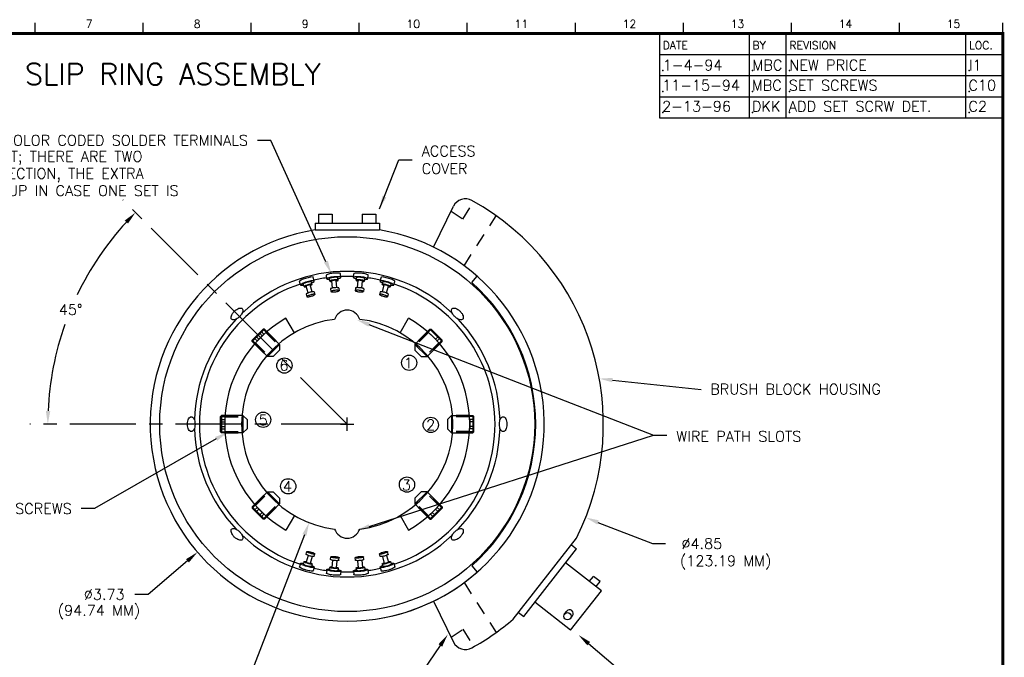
# Model space of a CAD drawing. Extents: x 0 to 15.4, y 0 to 9.4.
# Tile 3 of 3: x 6.1 to 15.4, y 3.4 to 9.4. Entities that reach past the tile are written whole.
import ezdxf
from ezdxf.enums import TextEntityAlignment as Align

# ---------------------------------------------------------------- set-up
doc = ezdxf.new("R2010")
doc.units = 0
doc.header["$LTSCALE"] = 0.5
doc.header["$MEASUREMENT"] = 0
doc.linetypes.add('CENTER', pattern=[2, 1.25, -0.25, 0.25, -0.25])
doc.linetypes.add('HIDDEN', pattern=[0.375, 0.25, -0.125])
for name, color, linetype in [('BORDER', 1, 'CONTINUOUS'), ('CENTER', 4, 'CENTER'), ('DIMENSIONS', 4, 'CONTINUOUS'), ('HIDDEN', 3, 'HIDDEN'), ('OBJECTS', 1, 'CONTINUOUS'), ('ROTOR', 1, 'CONTINUOUS'), ('TERM', 2, 'CONTINUOUS'), ('TEXT', 7, 'CONTINUOUS')]:
    doc.layers.add(name, color=color, linetype=linetype)
doc.styles.get("Standard").update_dxf_attribs({"font": 'romans.shx'})
doc.dimstyles.new('JOHNS', dxfattribs={"dimtxt": 0.1, "dimasz": 0.18, "dimexe": 0.18, "dimexo": 0.0625, "dimgap": 0.09, "dimtad": 0, "dimtih": 1, "dimtoh": 1, "dimdec": 4, "dimzin": 0, "dimdsep": 46, "dimtxsty": 'Standard', "dimcen": 0.0625, "dimclrd": 256, "dimclre": 256, "dimclrt": 256, "dimadec": 0, "dimazin": 0, "dimtp": 0.001, "dimtm": 0.001, "dimtfac": 1, "dimtdec": 4, "dimtofl": 0, "dimtmove": 0, "dimatfit": 3, "dimfxl": 1, "dimtolj": 1, "dimtzin": 0, "dimarcsym": 0})

msp = doc.modelspace()

# ---------------------------------------------------------------- linework, layer by layer
at = {"layer": 'BORDER'}
for p, q in [((6.238, 9.3), (6.238, 9.4)), ((7.261, 9.3), (7.261, 9.4)), ((8.284, 9.3), (8.284, 9.4)), ((9.307, 9.3), (9.307, 9.4)), ((10.33, 9.3), (10.33, 9.4)), ((11.353, 9.3), (11.353, 9.4)), ((12.376, 9.3), (12.376, 9.4)), ((13.399, 9.3), (13.399, 9.4)), ((14.422, 9.3), (14.422, 9.4)), ((15.4, 9.3), (15.4, 9.4)), ((12.15, 9.3), (12.15, 9.1)), ((13, 9.1), (13, 9.3)), ((13.35, 9.1), (13.35, 9.3)), ((15.05, 9.1), (15.05, 9.3)), ((12.15, 9.1), (15.4, 9.1)), ((12.15, 9.1), (12.15, 8.9)), ((13, 8.9), (13, 9.1)), ((13.35, 8.9), (13.35, 9.1)), ((15.05, 8.9), (15.05, 9.1)), ((12.15, 8.9), (15.4, 8.9)), ((12.15, 8.9), (12.15, 8.7)), ((13, 8.7), (13, 8.9)), ((13.35, 8.7), (13.35, 8.9)), ((15.05, 8.7), (15.05, 8.9)), ((12.15, 8.7), (15.4, 8.7)), ((12.15, 8.7), (12.15, 8.5)), ((13, 8.5), (13, 8.7)), ((13.35, 8.5), (13.35, 8.7)), ((15.05, 8.5), (15.05, 8.7)), ((12.15, 8.5), (15.4, 8.5))]:
    msp.add_line(p, q, dxfattribs=at)
at = {"layer": 'BORDER', "const_width": 0.028}
msp.add_lwpolyline([(0.1, 0), (0.1, 9.3), (15.4, 9.3), (15.4, 0)], close=True, dxfattribs=at)
at = {"layer": 'CENTER'}
for q in [(7.0669, 7.7248), (6.1864, 5.5989)]:
    msp.add_line((9.1927, 5.5989), q, dxfattribs=at)
at = {"layer": 'DIMENSIONS'}
for p, q in [((8.4686, 8.287), (8.3432, 8.287)), ((8.991, 7.1379), (8.4686, 8.287)), ((9.3988, 6.5427), (12.0933, 5.4933)), ((8.2931, 6.3942), (8.3975, 6.4986)), ((8.4091, 6.4986), (8.2931, 6.3826)), ((8.4091, 6.4986), (8.3975, 6.4986)), ((8.5528, 6.3548), (8.4091, 6.4986)), ((9.8327, 6.3548), (9.9764, 6.4986)), ((9.9764, 6.4986), (9.988, 6.4986)), ((9.9764, 6.4986), (10.0924, 6.3826)), ((10.0924, 6.3942), (9.988, 6.4986)), ((8.2931, 6.3826), (8.2931, 6.3942)), ((8.4369, 6.2389), (8.2931, 6.3826)), ((8.5528, 6.3548), (8.4369, 6.2389)), ((8.5528, 6.3548), (8.5528, 6.3004)), ((9.8327, 6.3548), (9.9486, 6.2389)), ((9.8327, 6.3548), (9.8327, 6.3004)), ((9.9486, 6.2389), (10.0924, 6.3826)), ((10.0924, 6.3826), (10.0924, 6.3942)), ((8.5528, 6.3004), (8.4913, 6.2389)), ((9.8327, 6.3004), (9.8942, 6.2389)), ((8.4913, 6.2389), (8.4369, 6.2389)), ((9.8942, 6.2389), (9.9486, 6.2389)), ((11.7034, 6.0165), (12.5454, 5.9261)), ((8.0024, 5.6809), (7.9942, 5.6727)), ((7.9942, 5.5251), (7.9942, 5.6727)), ((8.2057, 5.6809), (8.0024, 5.6809)), ((8.0024, 5.6809), (8.0024, 5.5169)), ((8.2057, 5.6809), (8.2057, 5.5169)), ((8.2057, 5.6809), (8.2442, 5.6424)), ((8.2442, 5.6424), (8.2442, 5.5554)), ((9.1297, 5.5989), (9.2557, 5.5989)), ((9.1297, 5.5989), (9.2557, 5.5989)), ((9.1297, 5.5989), (9.2557, 5.5989)), ((9.1297, 5.5989), (9.2557, 5.5989)), ((9.1927, 5.5359), (9.1927, 5.6619)), ((9.1927, 5.5359), (9.1927, 5.6619)), ((9.1927, 5.5359), (9.1927, 5.6619)), ((9.1927, 5.5359), (9.1927, 5.6619)), ((10.1797, 5.6809), (10.1412, 5.6424)), ((10.1412, 5.6424), (10.1412, 5.5554)), ((10.1797, 5.6809), (10.383, 5.6809)), ((10.1797, 5.6809), (10.1797, 5.5169)), ((10.383, 5.6809), (10.3912, 5.6727)), ((10.383, 5.6809), (10.383, 5.5169)), ((10.3912, 5.5251), (10.3912, 5.6727)), ((8.0024, 5.5169), (7.9942, 5.5251)), ((8.2057, 5.5169), (8.0024, 5.5169)), ((8.2442, 5.5554), (8.2057, 5.5169)), ((10.1412, 5.5554), (10.1797, 5.5169)), ((10.1797, 5.5169), (10.383, 5.5169)), ((10.383, 5.5169), (10.3912, 5.5251)), ((7.9518, 5.4597), (6.7995, 4.7994)), ((9.4014, 4.6309), (12.0933, 5.4933)), ((12.0933, 5.4933), (12.2183, 5.4933)), ((8.4369, 4.959), (8.2931, 4.8153)), ((8.4369, 4.959), (8.4913, 4.959)), ((8.4369, 4.959), (8.5528, 4.843)), ((8.4913, 4.959), (8.5528, 4.8975)), ((9.9486, 4.959), (9.8327, 4.843)), ((9.8942, 4.959), (9.8327, 4.8975)), ((9.9486, 4.959), (9.8942, 4.959)), ((9.9486, 4.959), (10.0924, 4.8153)), ((8.5528, 4.8975), (8.5528, 4.843)), ((9.8327, 4.8975), (9.8327, 4.843)), ((6.7995, 4.7994), (6.6745, 4.7994)), ((8.2931, 4.8153), (8.2931, 4.8037)), ((8.2931, 4.8153), (8.4091, 4.6993)), ((8.3975, 4.6993), (8.2931, 4.8037)), ((8.5528, 4.843), (8.4091, 4.6993)), ((9.8327, 4.843), (9.9764, 4.6993)), ((10.0924, 4.8153), (9.9764, 4.6993)), ((9.988, 4.6993), (10.0924, 4.8037)), ((10.0924, 4.8153), (10.0924, 4.8037)), ((8.4091, 4.6993), (8.3975, 4.6993)), ((9.9764, 4.6993), (9.988, 4.6993)), ((11.5671, 4.669), (12.0824, 4.4672)), ((8.7873, 4.5495), (8.2508, 3.1606)), ((12.0824, 4.4672), (12.2074, 4.4672)), ((7.6808, 4.3051), (7.3071, 3.9853)), ((7.3071, 3.9853), (7.1821, 3.9853)), ((10.0744, 3.5032), (9.5764, 2.7774)), ((11.4787, 3.5204), (12.1015, 2.9924))]:
    msp.add_line(p, q, dxfattribs=at)
for centre in [(9.7794, 6.1804), (8.5979, 6.1541), (8.3971, 5.6404), (9.9837, 5.5922), (8.6341, 5.0102), (9.7587, 5.0263)]:
    msp.add_circle(centre, 0.0723, dxfattribs=at)
at = {"layer": 'DIMENSIONS', "linetype": 'Continuous'}
for start, end in [(137.52666, 154.40102), (160.53098, 177.47334)]:
    msp.add_arc((9.1927, 5.5989), 2.8348, start, end, dxfattribs=at)
for points in [[(7.0868, 7.5275), (7.1169, 7.4987), (7.1882, 7.6034)], [(6.3815, 5.7235), (6.3399, 5.7244), (6.358, 5.5989)]]:
    msp.add_solid(points, dxfattribs=at)
at = {"layer": 'DIMENSIONS'}
for points in [[(9.0099, 7.1465), (8.972, 7.1292), (9.0427, 7.0241)], [(9.3913, 6.5233), (9.4064, 6.5621), (9.2823, 6.588)], [(11.7012, 5.9958), (11.7057, 6.0373), (11.5791, 6.0299)], [(7.9415, 5.4778), (7.9622, 5.4416), (8.0603, 5.5219)], [(8.8068, 4.542), (8.7679, 4.557), (8.8324, 4.6661)], [(11.5595, 4.6496), (11.5747, 4.6884), (11.4507, 4.7146)], [(9.4077, 4.6111), (9.395, 4.6508), (9.2823, 4.5928)], [(7.6943, 4.2893), (7.6672, 4.3209), (7.7758, 4.3864)], [(10.0571, 3.5149), (10.0916, 3.4915), (10.1447, 3.6066)], [(11.4653, 3.5046), (11.4922, 3.5363), (11.3834, 3.6013)]]:
    msp.add_solid(points, dxfattribs=at)
at = {"layer": 'HIDDEN'}
for p, q in [((10.2863, 7.542), (10.3917, 7.7068)), ((10.1762, 7.6153), (10.2863, 7.542)), ((10.3002, 7.0995), (10.6023, 7.5722)), ((8.4048, 6.4507), (8.341, 6.3869)), ((8.3612, 6.4624), (8.3888, 6.4347)), ((8.3772, 6.4783), (8.4048, 6.4507)), ((8.3975, 6.4986), (8.547, 6.349)), ((8.422, 6.4659), (8.5354, 6.3525)), ((8.4325, 6.4751), (8.546, 6.3617)), ((9.988, 6.4986), (9.8385, 6.349)), ((9.953, 6.4751), (9.8395, 6.3617)), ((9.9635, 6.4659), (9.8501, 6.3525)), ((9.9807, 6.4507), (10.0445, 6.3869)), ((8.2931, 6.3942), (8.4426, 6.2447)), ((8.3134, 6.4145), (8.341, 6.3869)), ((8.3166, 6.3592), (8.43, 6.2457)), ((8.3258, 6.3697), (8.4392, 6.2563)), ((8.3293, 6.4305), (8.357, 6.4028)), ((10.0924, 6.3942), (9.9428, 6.2447)), ((10.0597, 6.3697), (9.9463, 6.2563)), ((10.0689, 6.3592), (9.9555, 6.2457)), ((10.0562, 6.4305), (10.0285, 6.4028)), ((10.0721, 6.4145), (10.0445, 6.3869)), ((7.9942, 5.6727), (8.2057, 5.6727)), ((7.9942, 5.6441), (8.0333, 5.6441)), ((7.9942, 5.6215), (8.0333, 5.6215)), ((8.0333, 5.6441), (8.0333, 5.5538)), ((8.0347, 5.6669), (8.1951, 5.6669)), ((8.0357, 5.6809), (8.1961, 5.6809)), ((10.3912, 5.6727), (10.1797, 5.6727)), ((10.3498, 5.6809), (10.1894, 5.6809)), ((10.3508, 5.6669), (10.1904, 5.6669)), ((10.3912, 5.6441), (10.3522, 5.6441)), ((10.3522, 5.6441), (10.3522, 5.5538)), ((10.3912, 5.6215), (10.3522, 5.6215)), ((7.9942, 5.5764), (8.0333, 5.5764)), ((7.9942, 5.5538), (8.0333, 5.5538)), ((7.9942, 5.5251), (8.2057, 5.5251)), ((8.0347, 5.5309), (8.1951, 5.5309)), ((8.0357, 5.5169), (8.1961, 5.5169)), ((10.3912, 5.5251), (10.1797, 5.5251)), ((10.3498, 5.5169), (10.1894, 5.5169)), ((10.3508, 5.5309), (10.1904, 5.5309)), ((10.3912, 5.5764), (10.3522, 5.5764)), ((10.3912, 5.5538), (10.3522, 5.5538)), ((8.2931, 4.8037), (8.4426, 4.9532)), ((8.3166, 4.8387), (8.43, 4.9522)), ((8.3258, 4.8282), (8.4392, 4.9416)), ((10.0924, 4.8037), (9.9428, 4.9532)), ((10.0597, 4.8282), (9.9463, 4.9416)), ((10.0689, 4.8387), (9.9555, 4.9522)), ((8.3975, 4.6993), (8.547, 4.8488)), ((9.988, 4.6993), (9.8385, 4.8488)), ((8.3134, 4.7834), (8.341, 4.811)), ((8.3293, 4.7674), (8.357, 4.795)), ((8.341, 4.811), (8.4048, 4.7472)), ((8.3612, 4.7355), (8.3888, 4.7632)), ((8.422, 4.732), (8.5354, 4.8454)), ((8.4325, 4.7228), (8.546, 4.8362)), ((9.953, 4.7228), (9.8395, 4.8362)), ((9.9635, 4.732), (9.8501, 4.8454)), ((10.0445, 4.811), (9.9807, 4.7472)), ((10.0243, 4.7355), (9.9966, 4.7632)), ((10.0562, 4.7674), (10.0285, 4.795)), ((10.0721, 4.7834), (10.0445, 4.811)), ((8.3772, 4.7196), (8.4048, 4.7472)), ((10.0083, 4.7196), (9.9807, 4.7472)), ((10.3002, 4.0984), (10.6023, 3.6257)), ((10.1762, 3.5826), (10.2863, 3.6559)), ((10.2863, 3.6559), (10.3917, 3.4911))]:
    msp.add_line(p, q, dxfattribs=at)
at = {"layer": 'OBJECTS'}
for p, q in [((10.0103, 7.2752), (10.1995, 7.6631)), ((8.9209, 7.5874), (8.9209, 7.5014)), ((8.9209, 7.5874), (9.0509, 7.5874)), ((9.0509, 7.5874), (9.0509, 7.5014)), ((9.3346, 7.5874), (9.4646, 7.5874)), ((9.3346, 7.5874), (9.3346, 7.5014)), ((9.4646, 7.5874), (9.4646, 7.5014)), ((8.8884, 7.5014), (9.4971, 7.5014)), ((8.8884, 7.5014), (8.8884, 7.4389)), ((9.4971, 7.5014), (9.4971, 7.4389)), ((8.8884, 7.4389), (9.4971, 7.4389)), ((10.3713, 6.9395), (10.4238, 6.9999)), ((10.7653, 3.753), (11.3643, 4.5197)), ((10.8637, 3.7782), (11.3636, 4.4181)), ((11.3148, 4.4563), (11.3636, 4.4181)), ((10.3713, 4.2584), (10.4238, 4.198)), ((11.5989, 4.0192), (11.2593, 4.2845)), ((11.4847, 4.1084), (11.5231, 4.1577)), ((11.5862, 4.1084), (11.5231, 4.1577)), ((11.5477, 4.0592), (11.5862, 4.1084)), ((11.3077, 3.6464), (11.5989, 4.0192)), ((10.0103, 3.9227), (10.1995, 3.5348)), ((11.3077, 3.6464), (10.9681, 3.9118)), ((11.2512, 3.801), (11.2715, 3.8269)), ((10.8149, 3.8164), (10.8637, 3.7782)), ((11.3058, 3.7583), (11.3261, 3.7843))]:
    msp.add_line(p, q, dxfattribs=at)
msp.add_circle((11.2785, 3.7796), 0.0346, dxfattribs=at)
for centre, radius, start, end in [((10.3119, 7.6083), 0.125, 60.88456, 154), ((9.1927, 5.5989), 2.425, 333.57294, 60.88456), ((9.1927, 5.5989), 1.785, 311.32099, 48.67901), ((9.1927, 5.5989), 1.865, 279.39192, 311.30722), ((11.2988, 3.8056), 0.0346, 322, 142), ((9.1927, 5.5989), 2.425, 299.11544, 310.42706), ((10.3119, 3.5896), 0.125, 206, 299.11544)]:
    msp.add_arc(centre, radius, start, end, dxfattribs=at)
at = {"layer": 'ROTOR'}
for p, q in [((8.6927, 6.465), (8.6127, 6.6035)), ((9.6927, 6.465), (9.7727, 6.6035)), ((8.6927, 4.7329), (8.6127, 4.5944)), ((9.6927, 4.7329), (9.7727, 4.5944))]:
    msp.add_line(p, q, dxfattribs=at)
for points in [[(8.0988, 6.5925, -0.17445), (8.0933, 6.6041, -0.104249), (8.0957, 6.625, -0.06505), (8.1056, 6.6455, -0.051199), (8.1238, 6.6679, -0.051199), (8.1462, 6.6861, -0.06505), (8.1667, 6.696, -0.104249), (8.1876, 6.6984, -0.17445), (8.1992, 6.6929, -0.17445), (8.2046, 6.6813, -0.104249), (8.2023, 6.6604, -0.06505), (8.1923, 6.64, -0.051199), (8.1741, 6.6176, -0.051199), (8.1517, 6.5993, -0.06505), (8.1313, 6.5894, -0.104249), (8.1104, 6.5871, -0.17445)], [(10.1863, 6.6929, -0.17445), (10.1979, 6.6984, -0.104249), (10.2188, 6.696, -0.06505), (10.2393, 6.6861, -0.051199), (10.2617, 6.6679, -0.051199), (10.2799, 6.6455, -0.06505), (10.2898, 6.625, -0.104249), (10.2922, 6.6041, -0.17445), (10.2867, 6.5925, -0.17445), (10.2751, 6.5871, -0.104249), (10.2542, 6.5894, -0.06505), (10.2338, 6.5993, -0.051199), (10.2114, 6.6176, -0.051199), (10.1931, 6.64, -0.06505), (10.1832, 6.6604, -0.104249), (10.1809, 6.6813, -0.17445)], [(7.7166, 5.5279, -0.17445), (7.7046, 5.5323, -0.104249), (7.6915, 5.5487, -0.06505), (7.684, 5.5702, -0.051199), (7.6811, 5.5989, -0.051199), (7.684, 5.6277, -0.06505), (7.6915, 5.6492, -0.104249), (7.7046, 5.6656, -0.17445), (7.7166, 5.6699, -0.17445), (7.7287, 5.6656, -0.104249), (7.7418, 5.6492, -0.06505), (7.7493, 5.6277, -0.051199), (7.7522, 5.5989, -0.051199), (7.7493, 5.5702, -0.06505), (7.7418, 5.5487, -0.104249), (7.7287, 5.5323, -0.17445)], [(10.6689, 5.6699, -0.17445), (10.6809, 5.6656, -0.104249), (10.694, 5.6492, -0.06505), (10.7015, 5.6277, -0.051199), (10.7044, 5.5989, -0.051199), (10.7015, 5.5702, -0.06505), (10.694, 5.5487, -0.104249), (10.6809, 5.5323, -0.17445), (10.6689, 5.5279, -0.17445), (10.6568, 5.5323, -0.104249), (10.6437, 5.5487, -0.06505), (10.6362, 5.5702, -0.051199), (10.6333, 5.5989, -0.051199), (10.6362, 5.6277, -0.06505), (10.6437, 5.6492, -0.104249), (10.6568, 5.6656, -0.17445)], [(8.1992, 4.505, -0.17445), (8.1876, 4.4995, -0.104249), (8.1667, 4.5019, -0.06505), (8.1462, 4.5118, -0.051199), (8.1238, 4.53, -0.051199), (8.1056, 4.5524, -0.06505), (8.0957, 4.5729, -0.104249), (8.0933, 4.5938, -0.17445), (8.0988, 4.6054, -0.17445), (8.1104, 4.6108, -0.104249), (8.1313, 4.6085, -0.06505), (8.1517, 4.5985, -0.051199), (8.1741, 4.5803, -0.051199), (8.1923, 4.5579, -0.06505), (8.2023, 4.5375, -0.104249), (8.2046, 4.5166, -0.17445)], [(10.2867, 4.6054, -0.17445), (10.2922, 4.5938, -0.104249), (10.2898, 4.5729, -0.06505), (10.2799, 4.5524, -0.051199), (10.2617, 4.53, -0.051199), (10.2393, 4.5118, -0.06505), (10.2188, 4.5019, -0.104249), (10.1979, 4.4995, -0.17445), (10.1863, 4.505, -0.17445), (10.1809, 4.5166, -0.104249), (10.1832, 4.5375, -0.06505), (10.1931, 4.5579, -0.051199), (10.2114, 4.5803, -0.051199), (10.2338, 4.5985, -0.06505), (10.2542, 4.6085, -0.104249), (10.2751, 4.6108, -0.17445)]]:
    msp.add_lwpolyline(points, format="xyb", close=True, dxfattribs=at)
msp.add_circle((9.1927, 5.5989), 1.775, dxfattribs=at)
for centre, radius, start, end in [((9.1927, 5.5989), 1.865, 99.39192, 80.60808), ((9.1927, 5.5989), 1.4474, 46.60483, 133.39517), ((9.1927, 5.5989), 1.3995, 87.5145, 92.4855), ((9.1927, 5.5989), 1.3995, 108.5145, 251.4855), ((9.1927, 5.5989), 1.3995, 98.0145, 102.99589), ((9.1927, 5.5989), 1.3995, 77.00411, 81.9855), ((9.1927, 5.5989), 1.3995, 288.5145, 71.4855), ((9.1927, 6.5539), 0.125, 17.64008, 162.35992), ((9.1927, 5.5989), 1.4474, 136.60483, 178.39517), ((9.1927, 5.5989), 1.16, 120, 240), ((9.1927, 5.5989), 1, 96.84145, 263.15855), ((9.1927, 5.5989), 1, 276.84145, 83.15855), ((9.1927, 5.5989), 1.16, 300, 60), ((9.1927, 5.5989), 1.4474, 1.60483, 43.39517), ((9.1927, 5.5989), 1.4474, 181.60483, 223.39517), ((9.1927, 5.5989), 1.4474, 316.60483, 358.39517), ((9.1927, 4.6439), 0.125, 197.64008, 342.35992), ((9.1927, 5.5989), 1.4474, 226.60483, 313.39517), ((9.1927, 5.5989), 1.3995, 257.0145, 261.9855), ((9.1927, 5.5989), 1.3995, 267.5145, 272.4855), ((9.1927, 5.5989), 1.3995, 278.0145, 282.9855)]:
    msp.add_arc(centre, radius, start, end, dxfattribs=at)
at = {"layer": 'TERM'}
for p, q in [((8.8809, 6.9523), (8.8695, 6.9928)), ((8.9984, 6.9759), (8.9953, 7.0103)), ((9.1329, 6.9883), (9.1297, 7.0226)), ((9.2526, 6.9883), (9.2558, 7.0226)), ((9.3871, 6.9759), (9.3902, 7.0103)), ((9.5046, 6.9523), (9.516, 6.9928)), ((8.7508, 6.9175), (8.7414, 6.9506)), ((8.7839, 6.9012), (8.7772, 6.9249)), ((8.8216, 6.8414), (8.8032, 6.9067)), ((8.8601, 6.8523), (8.8417, 6.9175)), ((8.8609, 6.9229), (8.8542, 6.9466)), ((9.0281, 6.9539), (9.0258, 6.9784)), ((9.0542, 6.8882), (9.048, 6.9558)), ((9.094, 6.8919), (9.0878, 6.9594)), ((9.1077, 6.9612), (9.1055, 6.9858)), ((9.2778, 6.9612), (9.28, 6.9858)), ((9.2915, 6.8919), (9.2977, 6.9594)), ((9.3313, 6.8882), (9.3375, 6.9558)), ((9.3574, 6.9539), (9.3597, 6.9784)), ((9.5246, 6.9229), (9.5313, 6.9466)), ((9.5254, 6.8523), (9.5438, 6.9175)), ((9.5639, 6.8414), (9.5823, 6.9067)), ((9.6016, 6.9012), (9.6083, 6.9249)), ((9.6347, 6.9175), (9.6441, 6.9506)), ((8.804, 6.8301), (8.8106, 6.8064)), ((8.881, 6.8519), (8.8876, 6.8282)), ((9.0348, 6.8804), (9.0371, 6.8559)), ((9.1145, 6.8877), (9.1168, 6.8632)), ((9.271, 6.8877), (9.2687, 6.8632)), ((9.3507, 6.8804), (9.3484, 6.8559)), ((9.5045, 6.8519), (9.4979, 6.8282)), ((9.5815, 6.8301), (9.5749, 6.8064)), ((8.804, 4.3678), (8.8106, 4.3914)), ((9.5815, 4.3678), (9.5749, 4.3914)), ((8.7839, 4.2967), (8.7772, 4.273)), ((8.8216, 4.3565), (8.8032, 4.2912)), ((8.8601, 4.3456), (8.8417, 4.2804)), ((8.881, 4.346), (8.8876, 4.3697)), ((9.0348, 4.3175), (9.0371, 4.342)), ((9.0542, 4.3097), (9.048, 4.2421)), ((9.094, 4.306), (9.0878, 4.2385)), ((9.1145, 4.3102), (9.1168, 4.3347)), ((9.271, 4.3102), (9.2687, 4.3347)), ((9.2915, 4.306), (9.2977, 4.2385)), ((9.3313, 4.3097), (9.3375, 4.2421)), ((9.3507, 4.3175), (9.3484, 4.342)), ((9.5045, 4.346), (9.4979, 4.3697)), ((9.5254, 4.3456), (9.5438, 4.2804)), ((9.5639, 4.3565), (9.5823, 4.2912)), ((9.6016, 4.2967), (9.6083, 4.273)), ((8.7508, 4.2804), (8.7414, 4.2473)), ((8.8609, 4.2749), (8.8542, 4.2513)), ((8.8807, 4.2438), (8.8713, 4.2106)), ((8.9984, 4.222), (8.9953, 4.1876)), ((9.0281, 4.244), (9.0258, 4.2194)), ((9.1077, 4.2366), (9.1055, 4.2121)), ((9.1329, 4.2096), (9.1297, 4.1753)), ((9.2526, 4.2096), (9.2558, 4.1753)), ((9.2778, 4.2366), (9.28, 4.2121)), ((9.3574, 4.244), (9.3597, 4.2194)), ((9.3871, 4.222), (9.3902, 4.1876)), ((9.5048, 4.2438), (9.5142, 4.2106)), ((9.5246, 4.2749), (9.5313, 4.2513)), ((9.6347, 4.2804), (9.6441, 4.2473))]:
    msp.add_line(p, q, dxfattribs=at)
for points in [[(8.8695, 6.9928, 0.061518), (8.7766, 6.9717, 0.025038), (8.7582, 6.964, 0.056318), (8.7425, 6.9542, 0.302182), (8.7414, 6.9506, 0.302182)], [(9.0614, 7.0281, 0.017953), (9.0338, 7.0246, 0.025038), (9.0142, 7.0203, 0.056318), (8.9971, 7.0135, 0.302182), (8.9953, 7.0103, 0.302182)], [(9.1064, 6.9763, 0.009783), (9.1139, 6.9782, 0.056318), (9.1311, 6.985, 0.302182), (9.1329, 6.9883, 0.302182), (9.1305, 6.9912, 0.056318), (9.1124, 6.9947, 0.025038), (9.0924, 6.9953, 0.017953), (9.0646, 6.9938, 0.017953), (9.0369, 6.9902, 0.025038), (9.0174, 6.986, 0.056318), (9.0002, 6.9792, 0.302182), (8.9984, 6.9759, 0.302182)], [(9.1297, 7.0226, 0.302182), (9.1274, 7.0255, 0.056318), (9.1093, 7.029, 0.025038), (9.0893, 7.0297, 0.017953), (9.0614, 7.0281, 0.017953)], [(9.3588, 6.969, 0.009783), (9.3666, 6.9695, 0.056318), (9.3847, 6.973, 0.302182), (9.3871, 6.9759, 0.302182), (9.3853, 6.9792, 0.056318), (9.3681, 6.986, 0.025038), (9.3486, 6.9902, 0.017953), (9.3209, 6.9938, 0.017953), (9.2931, 6.9953, 0.025038), (9.2731, 6.9947, 0.056318), (9.255, 6.9912, 0.302182), (9.2526, 6.9883, 0.302182)], [(9.3241, 7.0281, 0.017953), (9.2962, 7.0297, 0.025038), (9.2762, 7.029, 0.056318), (9.2581, 7.0255, 0.302182), (9.2558, 7.0226, 0.302182)], [(9.3902, 7.0103, 0.302182), (9.3884, 7.0135, 0.056318), (9.3713, 7.0203, 0.025038), (9.3517, 7.0246, 0.017953), (9.3241, 7.0281, 0.017953)], [(9.6441, 6.9506, 0.302182), (9.6429, 6.9542, 0.056318), (9.6273, 6.964, 0.025038), (9.6089, 6.9717, 0.061518), (9.516, 6.9928, 0.017953)], [(8.8568, 6.9375, 0.009783), (8.8639, 6.9408, 0.056318), (8.8795, 6.9505, 0.302182), (8.8807, 6.9541, 0.302182), (8.8778, 6.9565, 0.056318), (8.8594, 6.9567, 0.025038), (8.8396, 6.9537, 0.017953), (8.8125, 6.9471, 0.017953), (8.786, 6.9385, 0.025038), (8.7675, 6.9308, 0.056318), (8.7519, 6.921, 0.302182), (8.7508, 6.9175, 0.302182)], [(8.7508, 6.9175, 0.302182), (8.7536, 6.915, 0.056318), (8.772, 6.9148, 0.009783), (8.7798, 6.9158, 0.017953)], [(8.8138, 6.9425, 0.017953), (8.7981, 6.9374, 0.025038), (8.7872, 6.9328, 0.056318), (8.7779, 6.927, 0.302182), (8.7772, 6.9249, 0.302182)], [(8.8433, 6.9117, 0.017656), (8.851, 6.915, 0.056318), (8.8602, 6.9208, 0.302182), (8.8609, 6.9229, 0.302182), (8.8592, 6.9244, 0.056318), (8.8483, 6.9245, 0.025038), (8.8366, 6.9227, 0.017953), (8.8205, 6.9188, 0.017953), (8.8048, 6.9137, 0.025038), (8.7938, 6.9091, 0.056318), (8.7846, 6.9033, 0.302182), (8.7839, 6.9012, 0.302182)], [(8.7839, 6.9012, 0.302182), (8.7856, 6.8998, 0.056318), (8.7965, 6.8997, 0.017656), (8.8048, 6.9008, 0.017953)], [(8.8215, 6.9154, 0.017953), (8.8136, 6.9129, 0.025038), (8.8081, 6.9106, 0.056318), (8.8035, 6.9077, 0.302182), (8.8032, 6.9067, 0.302182)], [(8.8542, 6.9466, 0.302182), (8.8525, 6.9481, 0.056318), (8.8416, 6.9482, 0.025038), (8.8299, 6.9464, 0.017953), (8.8138, 6.9425, 0.017953)], [(8.8417, 6.9175, 0.302182), (8.8408, 6.9182, 0.056318), (8.8353, 6.9183, 0.025038), (8.8295, 6.9174, 0.017953), (8.8215, 6.9154, 0.017953)], [(8.9984, 6.9759, 0.302182), (9.0008, 6.973, 0.056318), (9.0189, 6.9695, 0.009783), (9.0267, 6.969, 0.017953)], [(9.065, 6.989, 0.017953), (9.0486, 6.9869, 0.025038), (9.037, 6.9844, 0.056318), (9.0269, 6.9804, 0.302182), (9.0258, 6.9784, 0.302182)], [(9.0884, 6.9534, 0.017656), (9.0965, 6.9553, 0.056318), (9.1067, 6.9593, 0.302182), (9.1077, 6.9612, 0.302182), (9.1063, 6.963, 0.056318), (9.0956, 6.9651, 0.025038), (9.0838, 6.9654, 0.017953), (9.0673, 6.9645, 0.017953), (9.0509, 6.9624, 0.025038), (9.0393, 6.9599, 0.056318), (9.0291, 6.9559, 0.302182), (9.0281, 6.9539, 0.302182)], [(9.0281, 6.9539, 0.302182), (9.0295, 6.9522, 0.056318), (9.0402, 6.9501, 0.017656), (9.0485, 6.9497, 0.017953)], [(9.0676, 6.961, 0.017953), (9.0594, 6.96, 0.025038), (9.0536, 6.9587, 0.056318), (9.0485, 6.9567, 0.302182), (9.048, 6.9558, 0.302182)], [(9.1055, 6.9858, 0.302182), (9.1041, 6.9875, 0.056318), (9.0934, 6.9896, 0.025038), (9.0815, 6.9899, 0.017953), (9.065, 6.989, 0.017953)], [(9.0878, 6.9594, 0.302182), (9.0871, 6.9603, 0.056318), (9.0818, 6.9613, 0.025038), (9.0758, 6.9615, 0.017953), (9.0676, 6.961, 0.017953)], [(9.2526, 6.9883, 0.302182), (9.2544, 6.985, 0.056318), (9.2716, 6.9782, 0.009783), (9.2791, 6.9763, 0.017953)], [(9.2778, 6.9612, 0.302182), (9.2788, 6.9593, 0.056318), (9.289, 6.9553, 0.017656), (9.2971, 6.9534, 0.017953)], [(9.337, 6.9497, 0.017656), (9.3453, 6.9501, 0.056318), (9.356, 6.9522, 0.302182), (9.3574, 6.9539, 0.302182), (9.3564, 6.9559, 0.056318), (9.3462, 6.9599, 0.025038), (9.3346, 6.9624, 0.017953), (9.3182, 6.9645, 0.017953), (9.3017, 6.9654, 0.025038), (9.2899, 6.9651, 0.056318), (9.2791, 6.963, 0.302182), (9.2778, 6.9612, 0.302182)], [(9.3205, 6.989, 0.017953), (9.304, 6.9899, 0.025038), (9.2921, 6.9896, 0.056318), (9.2814, 6.9875, 0.302182), (9.28, 6.9858, 0.302182)], [(9.3179, 6.961, 0.017953), (9.3097, 6.9615, 0.025038), (9.3037, 6.9613, 0.056318), (9.2984, 6.9603, 0.302182), (9.2977, 6.9594, 0.302182)], [(9.3375, 6.9558, 0.302182), (9.337, 6.9567, 0.056318), (9.3319, 6.9587, 0.025038), (9.3261, 6.96, 0.017953), (9.3179, 6.961, 0.017953)], [(9.3597, 6.9784, 0.302182), (9.3586, 6.9804, 0.056318), (9.3485, 6.9844, 0.025038), (9.3369, 6.9869, 0.017953), (9.3205, 6.989, 0.017953)], [(9.5048, 6.9541, 0.302182), (9.506, 6.9505, 0.056318), (9.5216, 6.9408, 0.009783), (9.5287, 6.9375, 0.017953)], [(9.6057, 6.9158, 0.009783), (9.6135, 6.9148, 0.056318), (9.6319, 6.915, 0.302182), (9.6347, 6.9175, 0.302182), (9.6336, 6.921, 0.056318), (9.618, 6.9308, 0.025038), (9.5995, 6.9385, 0.017953), (9.573, 6.9471, 0.017953), (9.5459, 6.9537, 0.025038), (9.5261, 6.9567, 0.056318), (9.5076, 6.9565, 0.302182), (9.5048, 6.9541, 0.302182)], [(9.5246, 6.9229, 0.302182), (9.5253, 6.9208, 0.056318), (9.5345, 6.915, 0.017656), (9.5422, 6.9117, 0.017953)], [(9.5807, 6.9008, 0.017656), (9.589, 6.8997, 0.056318), (9.5999, 6.8998, 0.302182), (9.6016, 6.9012, 0.302182), (9.6009, 6.9033, 0.056318), (9.5916, 6.9091, 0.025038), (9.5807, 6.9137, 0.017953), (9.565, 6.9188, 0.017953), (9.5489, 6.9227, 0.025038), (9.5372, 6.9245, 0.056318), (9.5263, 6.9244, 0.302182), (9.5246, 6.9229, 0.302182)], [(9.5717, 6.9425, 0.017953), (9.5556, 6.9464, 0.025038), (9.5439, 6.9482, 0.056318), (9.533, 6.9481, 0.302182), (9.5313, 6.9466, 0.302182)], [(9.564, 6.9154, 0.017953), (9.556, 6.9174, 0.025038), (9.5501, 6.9183, 0.056318), (9.5447, 6.9182, 0.302182), (9.5438, 6.9175, 0.302182)], [(9.5823, 6.9067, 0.302182), (9.582, 6.9077, 0.056318), (9.5774, 6.9106, 0.025038), (9.5719, 6.9129, 0.017953), (9.564, 6.9154, 0.017953)], [(9.6083, 6.9249, 0.302182), (9.6076, 6.927, 0.056318), (9.5983, 6.9328, 0.025038), (9.5874, 6.9374, 0.017953), (9.5717, 6.9425, 0.017953)], [(8.881, 6.8519, 0.302182), (8.8793, 6.8533, 0.056318), (8.8683, 6.8534, 0.025038), (8.8566, 6.8516, 0.017953), (8.8406, 6.8477, 0.017953), (8.8248, 6.8426, 0.025038), (8.8139, 6.838, 0.056318), (8.8046, 6.8322, 0.302182), (8.804, 6.8301, 0.302182)], [(9.1145, 6.8877, 0.302182), (9.1131, 6.8894, 0.056318), (9.1024, 6.8915, 0.025038), (9.0905, 6.8919, 0.017953), (9.074, 6.891, 0.017953), (9.0576, 6.8889, 0.025038), (9.0461, 6.8863, 0.056318), (9.0359, 6.8823, 0.302182), (9.0348, 6.8804, 0.302182)], [(9.3507, 6.8804, 0.302182), (9.3496, 6.8823, 0.056318), (9.3394, 6.8863, 0.025038), (9.3279, 6.8889, 0.017953), (9.3115, 6.891, 0.017953), (9.295, 6.8919, 0.025038), (9.2831, 6.8915, 0.056318), (9.2724, 6.8894, 0.302182), (9.271, 6.8877, 0.302182)], [(9.5815, 6.8301, 0.302182), (9.5809, 6.8322, 0.056318), (9.5716, 6.838, 0.025038), (9.5607, 6.8426, 0.017953), (9.5449, 6.8477, 0.017953), (9.5289, 6.8516, 0.025038), (9.5172, 6.8534, 0.056318), (9.5062, 6.8533, 0.302182), (9.5045, 6.8519, 0.302182)], [(8.8433, 4.2862, -0.017656), (8.851, 4.2829, -0.056318), (8.8602, 4.2771, -0.302182), (8.8609, 4.2749, -0.302182), (8.8592, 4.2735, -0.056318), (8.8483, 4.2734, -0.025038), (8.8366, 4.2752, -0.017953), (8.8205, 4.2791, -0.017953), (8.8048, 4.2842, -0.025038), (8.7938, 4.2888, -0.056318), (8.7846, 4.2946, -0.302182), (8.7839, 4.2967, -0.302182)], [(8.7839, 4.2967, -0.302182), (8.7856, 4.2981, -0.056318), (8.7965, 4.2982, -0.017656), (8.8048, 4.2971, -0.017953)], [(8.8215, 4.2825, -0.017953), (8.8136, 4.285, -0.025038), (8.8081, 4.2873, -0.056318), (8.8035, 4.2902, -0.302182), (8.8032, 4.2912, -0.302182)], [(8.881, 4.346, -0.302182), (8.8793, 4.3446, -0.056318), (8.8683, 4.3445, -0.025038), (8.8566, 4.3463, -0.017953), (8.8406, 4.3502, -0.017953), (8.8248, 4.3553, -0.025038), (8.8139, 4.3598, -0.056318), (8.8046, 4.3656, -0.302182), (8.804, 4.3678, -0.302182)], [(9.1145, 4.3102, -0.302182), (9.1131, 4.3085, -0.056318), (9.1024, 4.3064, -0.025038), (9.0905, 4.306, -0.017953), (9.074, 4.3069, -0.017953), (9.0576, 4.309, -0.025038), (9.0461, 4.3116, -0.056318), (9.0359, 4.3156, -0.302182), (9.0348, 4.3175, -0.302182)], [(9.3507, 4.3175, -0.302182), (9.3496, 4.3156, -0.056318), (9.3394, 4.3116, -0.025038), (9.3279, 4.309, -0.017953), (9.3115, 4.3069, -0.017953), (9.295, 4.306, -0.025038), (9.2831, 4.3064, -0.056318), (9.2724, 4.3085, -0.302182), (9.271, 4.3102, -0.302182)], [(9.5815, 4.3678, -0.302182), (9.5809, 4.3656, -0.056318), (9.5716, 4.3598, -0.025038), (9.5607, 4.3553, -0.017953), (9.5449, 4.3502, -0.017953), (9.5289, 4.3463, -0.025038), (9.5172, 4.3445, -0.056318), (9.5062, 4.3446, -0.302182), (9.5045, 4.346, -0.302182)], [(9.5807, 4.2971, -0.017656), (9.589, 4.2982, -0.056318), (9.5999, 4.2981, -0.302182), (9.6016, 4.2967, -0.302182), (9.6009, 4.2946, -0.056318), (9.5916, 4.2888, -0.025038), (9.5807, 4.2842, -0.017953), (9.565, 4.2791, -0.017953), (9.5489, 4.2752, -0.025038), (9.5372, 4.2734, -0.056318), (9.5263, 4.2735, -0.302182), (9.5246, 4.2749, -0.302182)], [(9.5823, 4.2912, -0.302182), (9.582, 4.2902, -0.056318), (9.5774, 4.2873, -0.025038), (9.5719, 4.285, -0.017953), (9.564, 4.2825, -0.017953)], [(8.8032, 4.2177, -0.017953), (8.7766, 4.2262, -0.025038), (8.7582, 4.2339, -0.056318), (8.7425, 4.2437, -0.302182), (8.7414, 4.2473, -0.302182)], [(8.8568, 4.2604, -0.009783), (8.8639, 4.2571, -0.056318), (8.8795, 4.2473, -0.302182), (8.8807, 4.2438, -0.302182), (8.8778, 4.2414, -0.056318), (8.8594, 4.2412, -0.025038), (8.8396, 4.2442, -0.017953), (8.8125, 4.2508, -0.017953), (8.786, 4.2594, -0.025038), (8.7675, 4.2671, -0.056318), (8.7519, 4.2769, -0.302182), (8.7508, 4.2804, -0.302182)], [(8.7508, 4.2804, -0.302182), (8.7536, 4.2829, -0.056318), (8.772, 4.283, -0.009783), (8.7798, 4.2821, -0.017953)], [(8.8138, 4.2554, -0.017953), (8.7981, 4.2605, -0.025038), (8.7872, 4.2651, -0.056318), (8.7779, 4.2709, -0.302182), (8.7772, 4.273, -0.302182)], [(8.8713, 4.2106, -0.302182), (8.8685, 4.2082, -0.056318), (8.8501, 4.208, -0.025038), (8.8303, 4.2111, -0.017953), (8.8032, 4.2177, -0.017953)], [(8.8542, 4.2513, -0.302182), (8.8525, 4.2498, -0.056318), (8.8416, 4.2497, -0.025038), (8.8299, 4.2515, -0.017953), (8.8138, 4.2554, -0.017953)], [(8.8417, 4.2804, -0.302182), (8.8408, 4.2797, -0.056318), (8.8353, 4.2796, -0.025038), (8.8295, 4.2805, -0.017953), (8.8215, 4.2825, -0.017953)], [(8.9984, 4.222, -0.302182), (9.0008, 4.2249, -0.056318), (9.0189, 4.2284, -0.009783), (9.0267, 4.2289, -0.017953)], [(9.1064, 4.2216, -0.009783), (9.1139, 4.2197, -0.056318), (9.1311, 4.2129, -0.302182), (9.1329, 4.2096, -0.302182), (9.1305, 4.2067, -0.056318), (9.1124, 4.2032, -0.025038), (9.0924, 4.2026, -0.017953), (9.0646, 4.2041, -0.017953), (9.0369, 4.2077, -0.025038), (9.0174, 4.2119, -0.056318), (9.0002, 4.2187, -0.302182), (8.9984, 4.222, -0.302182)], [(9.065, 4.2089, -0.017953), (9.0486, 4.211, -0.025038), (9.037, 4.2135, -0.056318), (9.0269, 4.2175, -0.302182), (9.0258, 4.2194, -0.302182)], [(9.0281, 4.244, -0.302182), (9.0295, 4.2457, -0.056318), (9.0402, 4.2478, -0.017656), (9.0485, 4.2482, -0.017953)], [(9.0884, 4.2445, -0.017656), (9.0965, 4.2426, -0.056318), (9.1067, 4.2386, -0.302182), (9.1077, 4.2366, -0.302182), (9.1063, 4.2349, -0.056318), (9.0956, 4.2328, -0.025038), (9.0838, 4.2325, -0.017953), (9.0673, 4.2334, -0.017953), (9.0509, 4.2355, -0.025038), (9.0393, 4.238, -0.056318), (9.0291, 4.242, -0.302182), (9.0281, 4.244, -0.302182)], [(9.0676, 4.2368, -0.017953), (9.0594, 4.2379, -0.025038), (9.0536, 4.2392, -0.056318), (9.0485, 4.2412, -0.302182), (9.048, 4.2421, -0.302182)], [(9.1055, 4.2121, -0.302182), (9.1041, 4.2104, -0.056318), (9.0934, 4.2083, -0.025038), (9.0815, 4.208, -0.017953), (9.065, 4.2089, -0.017953)], [(9.0878, 4.2385, -0.302182), (9.0871, 4.2376, -0.056318), (9.0818, 4.2366, -0.025038), (9.0758, 4.2364, -0.017953), (9.0676, 4.2368, -0.017953)], [(9.3588, 4.2289, -0.009783), (9.3666, 4.2284, -0.056318), (9.3847, 4.2249, -0.302182), (9.3871, 4.222, -0.302182), (9.3853, 4.2187, -0.056318), (9.3681, 4.2119, -0.025038), (9.3486, 4.2077, -0.017953), (9.3209, 4.2041, -0.017953), (9.2931, 4.2026, -0.025038), (9.2731, 4.2032, -0.056318), (9.255, 4.2067, -0.302182), (9.2526, 4.2096, -0.302182)], [(9.2526, 4.2096, -0.302182), (9.2544, 4.2129, -0.056318), (9.2716, 4.2197, -0.009783), (9.2791, 4.2216, -0.017953)], [(9.2778, 4.2366, -0.302182), (9.2788, 4.2386, -0.056318), (9.289, 4.2426, -0.017656), (9.2971, 4.2445, -0.017953)], [(9.337, 4.2482, -0.017656), (9.3453, 4.2478, -0.056318), (9.356, 4.2457, -0.302182), (9.3574, 4.244, -0.302182), (9.3564, 4.242, -0.056318), (9.3462, 4.238, -0.025038), (9.3346, 4.2355, -0.017953), (9.3182, 4.2334, -0.017953), (9.3017, 4.2325, -0.025038), (9.2899, 4.2328, -0.056318), (9.2791, 4.2349, -0.302182), (9.2778, 4.2366, -0.302182)], [(9.3205, 4.2089, -0.017953), (9.304, 4.208, -0.025038), (9.2921, 4.2083, -0.056318), (9.2814, 4.2104, -0.302182), (9.28, 4.2121, -0.302182)], [(9.3179, 4.2368, -0.017953), (9.3097, 4.2364, -0.025038), (9.3037, 4.2366, -0.056318), (9.2984, 4.2376, -0.302182), (9.2977, 4.2385, -0.302182)], [(9.3375, 4.2421, -0.302182), (9.337, 4.2412, -0.056318), (9.3319, 4.2392, -0.025038), (9.3261, 4.2379, -0.017953), (9.3179, 4.2368, -0.017953)], [(9.3597, 4.2194, -0.302182), (9.3586, 4.2175, -0.056318), (9.3485, 4.2135, -0.025038), (9.3369, 4.211, -0.017953), (9.3205, 4.2089, -0.017953)], [(9.5048, 4.2438, -0.302182), (9.506, 4.2473, -0.056318), (9.5216, 4.2571, -0.009783), (9.5287, 4.2604, -0.017953)], [(9.6057, 4.2821, -0.009783), (9.6135, 4.283, -0.056318), (9.6319, 4.2829, -0.302182), (9.6347, 4.2804, -0.302182), (9.6336, 4.2769, -0.056318), (9.618, 4.2671, -0.025038), (9.5995, 4.2594, -0.017953), (9.573, 4.2508, -0.017953), (9.5459, 4.2442, -0.025038), (9.5261, 4.2412, -0.056318), (9.5076, 4.2414, -0.302182), (9.5048, 4.2438, -0.302182)], [(9.5823, 4.2177, -0.017953), (9.5552, 4.2111, -0.025038), (9.5354, 4.208, -0.056318), (9.517, 4.2082, -0.302182), (9.5142, 4.2106, -0.302182)], [(9.5246, 4.2749, -0.302182), (9.5253, 4.2771, -0.056318), (9.5345, 4.2829, -0.017656), (9.5422, 4.2862, -0.017953)], [(9.5717, 4.2554, -0.017953), (9.5556, 4.2515, -0.025038), (9.5439, 4.2497, -0.056318), (9.533, 4.2498, -0.302182), (9.5313, 4.2513, -0.302182)], [(9.564, 4.2825, -0.017953), (9.556, 4.2805, -0.025038), (9.5501, 4.2796, -0.056318), (9.5447, 4.2797, -0.302182), (9.5438, 4.2804, -0.302182)], [(9.6083, 4.273, -0.302182), (9.6076, 4.2709, -0.056318), (9.5983, 4.2651, -0.025038), (9.5874, 4.2605, -0.017953), (9.5717, 4.2554, -0.017953)], [(9.6441, 4.2473, -0.302182), (9.6429, 4.2437, -0.056318), (9.6273, 4.2339, -0.025038), (9.6089, 4.2262, -0.017953), (9.5823, 4.2177, -0.017953)], [(9.0614, 4.1698, -0.017953), (9.0338, 4.1733, -0.025038), (9.0142, 4.1776, -0.056318), (8.9971, 4.1844, -0.302182), (8.9953, 4.1876, -0.302182)], [(9.1297, 4.1753, -0.302182), (9.1274, 4.1724, -0.056318), (9.1093, 4.1688, -0.025038), (9.0893, 4.1682, -0.017953), (9.0614, 4.1698, -0.017953)], [(9.3241, 4.1698, -0.017953), (9.2962, 4.1682, -0.025038), (9.2762, 4.1688, -0.056318), (9.2581, 4.1724, -0.302182), (9.2558, 4.1753, -0.302182)], [(9.3902, 4.1876, -0.302182), (9.3884, 4.1844, -0.056318), (9.3713, 4.1776, -0.025038), (9.3517, 4.1733, -0.017953), (9.3241, 4.1698, -0.017953)]]:
    msp.add_lwpolyline(points, format="xyb", dxfattribs=at)
for points in [[(8.8473, 6.824, 0.017953), (8.8315, 6.8189, 0.025038), (8.8206, 6.8144, 0.056318), (8.8113, 6.8086, 0.302182), (8.8106, 6.8064, 0.302182), (8.8123, 6.805, 0.056318), (8.8232, 6.8049, 0.025038), (8.835, 6.8067, 0.017953), (8.851, 6.8106, 0.017953), (8.8668, 6.8157, 0.025038), (8.8777, 6.8203, 0.056318), (8.887, 6.8261, 0.302182), (8.8876, 6.8282, 0.302182), (8.886, 6.8296, 0.056318), (8.875, 6.8297, 0.025038), (8.8633, 6.8279, 0.017953)], [(9.0763, 6.8664, 0.017953), (9.0599, 6.8643, 0.025038), (9.0483, 6.8618, 0.056318), (9.0381, 6.8578, 0.302182), (9.0371, 6.8559, 0.302182), (9.0385, 6.8541, 0.056318), (9.0492, 6.852, 0.025038), (9.0611, 6.8517, 0.017953), (9.0776, 6.8526, 0.017953), (9.0939, 6.8547, 0.025038), (9.1055, 6.8572, 0.056318), (9.1157, 6.8612, 0.302182), (9.1168, 6.8632, 0.302182), (9.1154, 6.8649, 0.056318), (9.1046, 6.867, 0.025038), (9.0928, 6.8674, 0.017953)], [(9.3092, 6.8664, 0.017953), (9.2927, 6.8674, 0.025038), (9.2809, 6.867, 0.056318), (9.2701, 6.8649, 0.302182), (9.2687, 6.8632, 0.302182), (9.2698, 6.8612, 0.056318), (9.28, 6.8572, 0.025038), (9.2915, 6.8547, 0.017953), (9.3079, 6.8526, 0.017953), (9.3244, 6.8517, 0.025038), (9.3363, 6.852, 0.056318), (9.347, 6.8541, 0.302182), (9.3484, 6.8559, 0.302182), (9.3474, 6.8578, 0.056318), (9.3372, 6.8618, 0.025038), (9.3256, 6.8643, 0.017953)], [(9.5382, 6.824, 0.017953), (9.5222, 6.8279, 0.025038), (9.5105, 6.8297, 0.056318), (9.4995, 6.8296, 0.302182), (9.4979, 6.8282, 0.302182), (9.4985, 6.8261, 0.056318), (9.5078, 6.8203, 0.025038), (9.5187, 6.8157, 0.017953), (9.5345, 6.8106, 0.017953), (9.5505, 6.8067, 0.025038), (9.5622, 6.8049, 0.056318), (9.5732, 6.805, 0.302182), (9.5749, 6.8064, 0.302182), (9.5742, 6.8086, 0.056318), (9.5649, 6.8144, 0.025038), (9.554, 6.8189, 0.017953)], [(8.8473, 4.3739, -0.017953), (8.8315, 4.379, -0.025038), (8.8206, 4.3835, -0.056318), (8.8113, 4.3893, -0.302182), (8.8106, 4.3914, -0.302182), (8.8123, 4.3929, -0.056318), (8.8232, 4.393, -0.025038), (8.835, 4.3912, -0.017953), (8.851, 4.3873, -0.017953), (8.8668, 4.3822, -0.025038), (8.8777, 4.3776, -0.056318), (8.887, 4.3718, -0.302182), (8.8876, 4.3697, -0.302182), (8.886, 4.3683, -0.056318), (8.875, 4.3682, -0.025038), (8.8633, 4.37, -0.017953)], [(9.5382, 4.3739, -0.017953), (9.5222, 4.37, -0.025038), (9.5105, 4.3682, -0.056318), (9.4995, 4.3683, -0.302182), (9.4979, 4.3697, -0.302182), (9.4985, 4.3718, -0.056318), (9.5078, 4.3776, -0.025038), (9.5187, 4.3822, -0.017953), (9.5345, 4.3873, -0.017953), (9.5505, 4.3912, -0.025038), (9.5622, 4.393, -0.056318), (9.5732, 4.3929, -0.302182), (9.5749, 4.3914, -0.302182), (9.5742, 4.3893, -0.056318), (9.5649, 4.3835, -0.025038), (9.554, 4.379, -0.017953)], [(9.0763, 4.3315, -0.017953), (9.0599, 4.3336, -0.025038), (9.0483, 4.3361, -0.056318), (9.0381, 4.3401, -0.302182), (9.0371, 4.342, -0.302182), (9.0385, 4.3438, -0.056318), (9.0492, 4.3459, -0.025038), (9.0611, 4.3462, -0.017953), (9.0776, 4.3453, -0.017953), (9.0939, 4.3432, -0.025038), (9.1055, 4.3407, -0.056318), (9.1157, 4.3367, -0.302182), (9.1168, 4.3347, -0.302182), (9.1154, 4.333, -0.056318), (9.1046, 4.3309, -0.025038), (9.0928, 4.3305, -0.017953)], [(9.3092, 4.3315, -0.017953), (9.2927, 4.3305, -0.025038), (9.2809, 4.3309, -0.056318), (9.2701, 4.333, -0.302182), (9.2687, 4.3347, -0.302182), (9.2698, 4.3367, -0.056318), (9.28, 4.3407, -0.025038), (9.2915, 4.3432, -0.017953), (9.3079, 4.3453, -0.017953), (9.3244, 4.3462, -0.025038), (9.3363, 4.3459, -0.056318), (9.347, 4.3438, -0.302182), (9.3484, 4.342, -0.302182), (9.3474, 4.3401, -0.056318), (9.3372, 4.3361, -0.025038), (9.3256, 4.3336, -0.017953)]]:
    msp.add_lwpolyline(points, format="xyb", close=True, dxfattribs=at)
at = {"layer": 'TEXT'}
for p in [(12.18, 8.95), (13.03, 8.95), (13.38, 8.95), (15.08, 8.95), (12.18, 8.75), (13.03, 8.75), (13.38, 8.75), (15.08, 8.75), (12.18, 8.55), (13.03, 8.55), (13.38, 8.55), (15.08, 8.55)]:
    msp.add_point(p, dxfattribs=at)

# ---------------------------------------------------------------- texts
at = {"layer": 'DIMENSIONS'}
for s, height, p in [('B4-2 SLIP RING ASSEMBLY', 0.2, (5.258, 8.8138)), ('SPACED AT 180%%D APART; THERE ARE TWO ', 0.1, (4.4982, 8.0846)), ('TERMINALS PER CONNECTION, THE EXTRA', 0.1, (4.4982, 7.9227)), ('TERMINAL IS A BACK-UP IN CASE ONE SET IS ', 0.1, (4.4982, 7.7608)), ('6', 0.1, (8.5512, 6.1057)), ('1', 0.1, (9.7298, 6.1282)), ('BRUSH BLOCK HOUSING', 0.1, (12.6296, 5.8802)), ('5', 0.1, (8.3547, 5.5884)), ('2', 0.1, (9.9404, 5.5426)), ('WIRE PATH SLOTS', 0.1, (12.3092, 5.434)), ('4', 0.1, (8.584, 4.9598)), ('3', 0.1, (9.7111, 4.9729)), ('(123.19 MM)', 0.1, (12.343, 4.2543)), ('(94.74 MM)', 0.1, (6.4524, 3.7854))]:
    msp.add_text(s, height=height, dxfattribs=at).set_placement(p)
for s, p in [('2 SETS OF 4 COLOR CODED SOLDER TERMINALS', (8.2532, 8.287)), ('8-32 SET SCREWS', (6.5845, 4.7994))]:
    msp.add_text(s, height=0.1, dxfattribs=at).set_placement(p, align=Align.MIDDLE_RIGHT)
for s, p in [('%%c4.85', (12.5498, 4.4672)), ('%%C3.73', (6.8924, 3.9853))]:
    msp.add_text(s, height=0.1, dxfattribs=at).set_placement(p, align=Align.MIDDLE)
at = {"layer": 'DIMENSIONS', "char_height": 0.1}
for s, insert, attachment_point in [('\\A1;ACCESS\\PCOVER', (9.898, 8.1018), 4), ('\\A1;45°', (6.5737, 6.6838), 5)]:
    msp.add_mtext(s, dxfattribs=dict(at, insert=insert, attachment_point=attachment_point))
at = {"layer": 'TEXT'}
for s, p in [('7', (6.7495, 9.33)), ('8', (7.7725, 9.33)), ('9', (8.7955, 9.33)), ('10', (9.8185, 9.33)), ('11', (10.8415, 9.33)), ('12', (11.8645, 9.33)), ('13', (12.8875, 9.33)), ('14', (13.9105, 9.33)), ('15', (14.9335, 9.33))]:
    msp.add_text(s, height=0.075, dxfattribs=at).set_placement(p, align=Align.BOTTOM_CENTER)
for s, height, p in [('DATE', 0.075, (12.18, 9.15)), ('BY', 0.075, (13.03, 9.15)), ('REVISION', 0.075, (13.38, 9.15)), ('LOC.', 0.075, (15.08, 9.15)), ('1-4-94', 0.1, (12.18, 8.95)), ('MBC', 0.1, (13.03, 8.95)), ('NEW PRICE', 0.1, (13.38, 8.95)), ('I1', 0.1, (15.08, 8.95)), ('11-15-94', 0.1, (12.1743, 8.7587)), ('MBC', 0.1, (13.0243, 8.7587)), ('SET SCREWS', 0.1, (13.3743, 8.7587)), ('C10', 0.1, (15.0743, 8.7587)), ('2-13-96', 0.1, (12.1743, 8.5587)), ('DKK', 0.1, (13.0243, 8.5587)), ('ADD SET SCRW DET.', 0.1, (13.3743, 8.5587)), ('C2', 0.1, (15.0743, 8.5587))]:
    msp.add_text(s, height=height, dxfattribs=at).set_placement(p)

# ---------------------------------------------------------------- leaders
at = {"layer": 'DIMENSIONS', "annotation_type": 0, "has_hookline": 1, "hookline_direction": 0, "text_width": 0.5475}
msp.add_leader([(9.4993, 7.639), (9.683, 8.1018), (9.808, 8.1018)], dimstyle='JOHNS', override={"dimasz": 0.125, "dimexe": 0.125, "dimexo": 0.05, "dimcen": 0.063}, dxfattribs=at)

doc.saveas('drawing.dxf')
